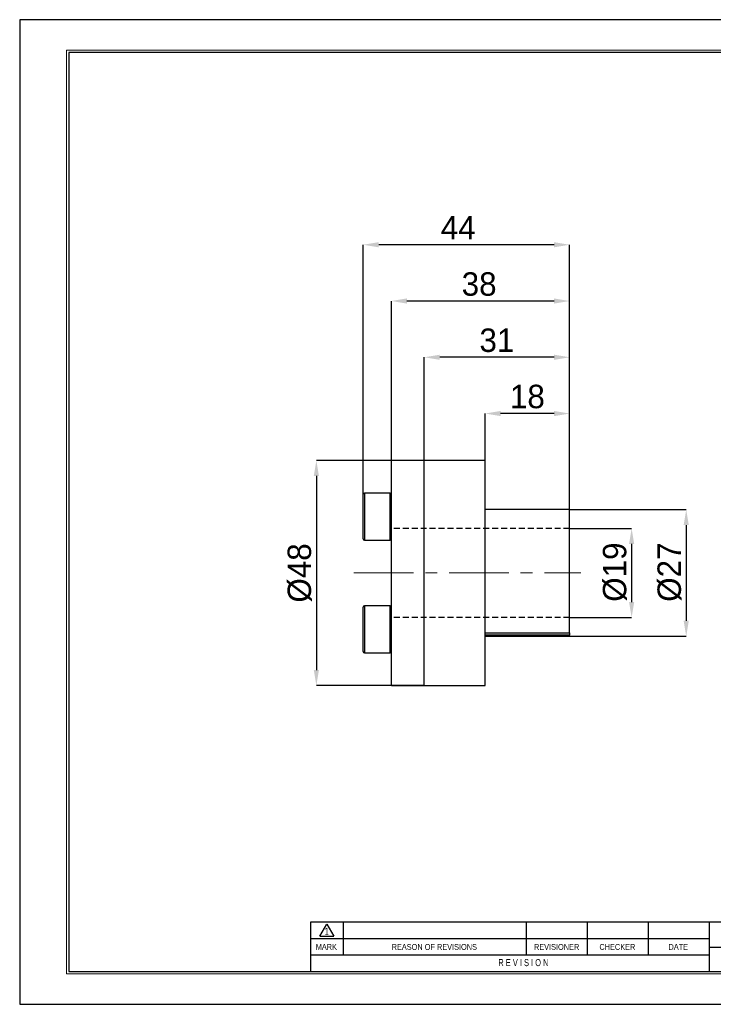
# Model space of a CAD drawing. Header units: millimetres. Extents: x 0 to 297, y 0 to 210.
# Tile 1 of 2: x 0 to 148, y 0 to 210. Entities that reach past the tile are written whole.
import ezdxf
from ezdxf.enums import TextEntityAlignment as Align

# ---------------------------------------------------------------- set-up
doc = ezdxf.new("R2010")
doc.units = ezdxf.units.MM
doc.header["$PDSIZE"] = -1
doc.linetypes.add('CENTERX2', pattern=[20.32, 12.7, -2.54, 2.54, -2.54])
doc.linetypes.add('HIDDEN', pattern=[1.905, 1.27, -0.635])
for name, color, linetype in [('가상선', 2, 'HIDDEN'), ('문자', 7, 'Continuous'), ('중심선', 1, 'CENTERX2')]:
    doc.layers.add(name, color=color, linetype=linetype)
doc.layers.add('치수선', color=5, linetype='Continuous', lineweight=15)
doc.styles.add('SLDTEXTSTYLE0', font='TXT', dxfattribs={"width": 0.75})
doc.styles.add('SLDTEXTSTYLE2', font='TXT', dxfattribs={"width": 0.75, "bigfont": 'bigfont'})
doc.styles.add('SLDTEXTSTYLE8', font='TXT', dxfattribs={"width": 0.633333})
doc.dimstyles.new('SLDDIMSTYLE0', dxfattribs={"dimtxt": 3.5, "dimasz": 3.302, "dimexe": 0, "dimexo": 0.0625, "dimgap": 0.875, "dimtad": 1, "dimrnd": 1e-09, "dimzin": 12, "dimdsep": 46, "dimtxsty": 'SLDTEXTSTYLE0', "dimsah": 1, "dimcen": 0.09, "dimadec": 0, "dimazin": 3, "dimtfac": 1, "dimtmove": 0, "dimatfit": 0, "dimfxl": 1, "dimfrac": 2, "dimtolj": 1, "dimtzin": 12, "dimarcsym": 0})
doc.dimstyles.new('SLDDIMSTYLE1', dxfattribs={"dimtxt": 3.5, "dimasz": 3.302, "dimexe": 0, "dimexo": 0.0625, "dimgap": 0.875, "dimtad": 1, "dimrnd": 1e-09, "dimzin": 12, "dimdsep": 46, "dimtxsty": 'SLDTEXTSTYLE0', "dimsah": 1, "dimcen": 0.09, "dimadec": 0, "dimazin": 3, "dimtfac": 1, "dimtofl": 0, "dimtmove": 0, "dimatfit": 3, "dimfxl": 1, "dimfrac": 2, "dimtolj": 1, "dimtzin": 12, "dimarcsym": 0})

# ---------------------------------------------------------------- blocks, each defined once
blk = doc.blocks.new('AAAA')
at = {"color": 250, "true_color": 0x191924}
for p, q in [((-298.87, 124.28), (-595.87, 124.28)), ((-595.87, 124.28), (-595.87, -85.72)), ((-595.87, -85.72), (-298.87, -85.72))]:
    blk.add_line(p, q, dxfattribs=at)
at = {"lineweight": 0}
for p, q in [((-305.37, 117.78), (-585.87, 117.78)), ((-585.87, 117.78), (-585.87, -79.22)), ((-585.87, -79.22), (-305.37, -79.22))]:
    blk.add_line(p, q, dxfattribs=at)
for p, q in [((-305.87, 117.28), (-585.37, 117.28)), ((-585.37, 117.28), (-585.37, -78.72)), ((-435.87, -68.22), (-533.87, -68.22)), ((-533.87, -68.22), (-533.87, -78.72)), ((-531.87, -71.21), (-530.37, -68.61)), ((-530.37, -68.61), (-528.87, -71.21)), ((-526.87, -68.22), (-526.87, -75.22)), ((-487.87, -68.22), (-487.87, -75.22)), ((-474.87, -68.22), (-474.87, -75.22)), ((-461.87, -68.22), (-461.87, -75.22)), ((-448.87, -68.22), (-448.87, -78.72)), ((-531.87, -71.21), (-528.87, -71.21)), ((-448.87, -71.72), (-533.87, -71.72)), ((-448.87, -75.22), (-533.87, -75.22)), ((-448.87, -73.52), (-435.87, -73.52)), ((-585.37, -78.72), (-305.87, -78.72))]:
    blk.add_line(p, q)
at = {"color": 250, "true_color": 0x191924, "width": 0.75}
for tag, height, style, p in [('TITLE', 2.5, 'SLDTEXTSTYLE2', (-358.7, -62.04)), ('도번', 2.5, 'SLDTEXTSTYLE2', (-344.69, -70.81)), ('필렛', 1.15, 'SLDTEXTSTYLE0', (-416.62, -75.73)), ('SCALE', 1.2, 'SLDTEXTSTYLE0', (-342.09, -76.51)), ('DATE', 1.2, 'SLDTEXTSTYLE0', (-318.85, -76.56)), ('모따기', 1.15, 'SLDTEXTSTYLE0', (-416.62, -78.33))]:
    blk.add_attdef(tag, text='', height=height, dxfattribs=dict(at, style=style)).set_placement(p, align=Align.BOTTOM_LEFT)
at = {"layer": '문자', "attachment_point": 2}
for s, insert, char_height, style in [('1', (-530.38, -69.37), 1.5, 'SLDTEXTSTYLE0'), ('MARK', (-530.48, -72.85), 1.25, 'SLDTEXTSTYLE0'), ('REASON OF REVISIONS', (-507.46, -72.85), 1.25, 'SLDTEXTSTYLE0'), ('REVISIONER', (-481.38, -72.85), 1.25, 'SLDTEXTSTYLE0'), ('CHECKER', (-468.42, -72.85), 1.25, 'SLDTEXTSTYLE0'), ('DATE', (-455.43, -72.85), 1.25, 'SLDTEXTSTYLE0'), ('R E V I S I O N', (-488.46, -76.07), 1.5, 'SLDTEXTSTYLE8')]:
    blk.add_mtext(s, dxfattribs=dict(at, insert=insert, char_height=char_height, style=style))
blk = doc.blocks.new('_D')
at = {"layer": 'Defpoints', "color": 0}
for p in [(117.29, 101.56), (117.29, 82.56), (130.52, 82.56)]:
    blk.add_point(p, dxfattribs=at)
at = {"layer": '치수선', "color": 0, "lineweight": -2}
for p, q in [((117.35, 101.56), (130.52, 101.56)), ((130.52, 98.26), (130.52, 85.86)), ((117.35, 82.56), (130.52, 82.56))]:
    blk.add_line(p, q, dxfattribs=at)
at = {"layer": '치수선', "color": 0}
for points in [[(129.97, 98.26), (131.07, 98.26), (130.52, 101.56)], [(129.97, 85.86), (131.07, 85.86), (130.52, 82.56)]]:
    blk.add_solid(points, dxfattribs=at)
at = {"layer": '치수선', "color": 3, "insert": (124.38, 92.23), "char_height": 5, "attachment_point": 2, "rotation": 90}
blk.add_mtext('\\A1;%%c19', dxfattribs=at)
blk = doc.blocks.new('_D_1')
at = {"layer": 'Defpoints', "color": 0}
for p in [(117.29, 105.56), (117.29, 78.56), (142.16, 78.56)]:
    blk.add_point(p, dxfattribs=at)
at = {"layer": '치수선', "color": 0, "lineweight": -2}
for p, q in [((117.35, 105.56), (142.16, 105.56)), ((142.16, 102.26), (142.16, 81.86)), ((117.35, 78.56), (142.16, 78.56))]:
    blk.add_line(p, q, dxfattribs=at)
at = {"layer": '치수선', "color": 0}
for points in [[(141.61, 102.26), (142.71, 102.26), (142.16, 105.56)], [(141.61, 81.86), (142.71, 81.86), (142.16, 78.56)]]:
    blk.add_solid(points, dxfattribs=at)
at = {"layer": '치수선', "color": 3, "insert": (136.03, 92.23), "char_height": 5, "attachment_point": 2, "rotation": 90}
blk.add_mtext('\\A1;%%c27', dxfattribs=at)
blk = doc.blocks.new('_D_2')
at = {"layer": 'Defpoints', "color": 0}
for p in [(86.29, 116.06), (63.29, 68.06), (86.29, 68.06)]:
    blk.add_point(p, dxfattribs=at)
at = {"layer": '치수선', "color": 0, "lineweight": -2}
for p, q in [((86.23, 116.06), (63.29, 116.06)), ((63.29, 112.76), (63.29, 71.36)), ((86.23, 68.06), (63.29, 68.06))]:
    blk.add_line(p, q, dxfattribs=at)
at = {"layer": '치수선', "color": 0}
for points in [[(62.74, 112.76), (63.84, 112.76), (63.29, 116.06)], [(62.74, 71.36), (63.84, 71.36), (63.29, 68.06)]]:
    blk.add_solid(points, dxfattribs=at)
at = {"layer": '치수선', "color": 3, "insert": (57.16, 92.06), "char_height": 5, "attachment_point": 2, "rotation": 90}
blk.add_mtext('\\A1;%%c48', dxfattribs=at)
blk = doc.blocks.new('_D_3')
at = {"layer": 'Defpoints', "color": 0}
for p in [(99.29, 126.06), (99.29, 106.58), (117.29, 105.56)]:
    blk.add_point(p, dxfattribs=at)
at = {"layer": '치수선', "color": 0, "lineweight": -2}
for p, q in [((99.29, 106.64), (99.29, 126.06)), ((113.99, 126.06), (102.59, 126.06)), ((117.29, 105.62), (117.29, 126.06))]:
    blk.add_line(p, q, dxfattribs=at)
at = {"layer": '치수선', "color": 0}
for points in [[(102.59, 126.61), (102.59, 125.51), (99.29, 126.06)], [(113.99, 126.61), (113.99, 125.51), (117.29, 126.06)]]:
    blk.add_solid(points, dxfattribs=at)
at = {"layer": '치수선', "color": 3, "insert": (108.29, 132.2), "char_height": 5, "attachment_point": 2}
blk.add_mtext('\\A1;18', dxfattribs=at)
blk = doc.blocks.new('_D_4')
at = {"layer": 'Defpoints', "color": 0}
for p in [(86.29, 138.06), (86.29, 116.06), (117.29, 105.56)]:
    blk.add_point(p, dxfattribs=at)
at = {"layer": '치수선', "color": 0, "lineweight": -2}
for p, q in [((86.29, 116.12), (86.29, 138.06)), ((113.99, 138.06), (89.59, 138.06)), ((117.29, 105.62), (117.29, 138.06))]:
    blk.add_line(p, q, dxfattribs=at)
at = {"layer": '치수선', "color": 0}
for points in [[(89.59, 138.61), (89.59, 137.51), (86.29, 138.06)], [(113.99, 138.61), (113.99, 137.51), (117.29, 138.06)]]:
    blk.add_solid(points, dxfattribs=at)
at = {"layer": '치수선', "color": 3, "insert": (101.79, 144.2), "char_height": 5, "attachment_point": 2}
blk.add_mtext('\\A1;31', dxfattribs=at)
blk = doc.blocks.new('_D_5')
at = {"layer": 'Defpoints', "color": 0}
for p in [(79.29, 150.06), (79.29, 116.06), (117.29, 105.56)]:
    blk.add_point(p, dxfattribs=at)
at = {"layer": '치수선', "color": 0, "lineweight": -2}
for p, q in [((79.29, 116.12), (79.29, 150.06)), ((113.99, 150.06), (82.59, 150.06)), ((117.29, 105.62), (117.29, 150.06))]:
    blk.add_line(p, q, dxfattribs=at)
at = {"layer": '치수선', "color": 0}
for points in [[(82.59, 150.61), (82.59, 149.51), (79.29, 150.06)], [(113.99, 150.61), (113.99, 149.51), (117.29, 150.06)]]:
    blk.add_solid(points, dxfattribs=at)
at = {"layer": '치수선', "color": 3, "insert": (98, 156.19), "char_height": 5, "attachment_point": 2}
blk.add_mtext('\\A1;38', dxfattribs=at)
blk = doc.blocks.new('_D_6')
at = {"layer": 'Defpoints', "color": 0}
for p in [(73.29, 162.06), (73.29, 108.83), (117.29, 105.56)]:
    blk.add_point(p, dxfattribs=at)
at = {"layer": '치수선', "color": 0, "lineweight": -2}
for p, q in [((73.29, 108.89), (73.29, 162.06)), ((113.99, 162.06), (76.59, 162.06)), ((117.29, 105.62), (117.29, 162.06))]:
    blk.add_line(p, q, dxfattribs=at)
at = {"layer": '치수선', "color": 0}
for points in [[(76.59, 162.61), (76.59, 161.51), (73.29, 162.06)], [(113.99, 162.61), (113.99, 161.51), (117.29, 162.06)]]:
    blk.add_solid(points, dxfattribs=at)
at = {"layer": '치수선', "color": 3, "insert": (93.53, 168.19), "char_height": 5, "attachment_point": 2}
blk.add_mtext('\\A1;44', dxfattribs=at)

msp = doc.modelspace()

# ---------------------------------------------------------------- linework, layer by layer
for p, q in [((86.292, 116.059), (79.292, 116.059)), ((79.292, 68.059), (79.292, 116.059)), ((99.292, 116.059), (86.292, 116.059)), ((86.292, 92.059), (86.292, 116.059)), ((86.292, 68.059), (86.292, 116.059)), ((99.292, 92.059), (99.292, 116.059)), ((73.292, 99.33), (73.292, 108.83)), ((79.042, 109.08), (73.542, 109.08)), ((73.542, 109.08), (73.542, 99.08)), ((79.042, 99.08), (79.042, 109.08)), ((117.292, 105.559), (99.292, 105.559)), ((117.292, 79.314), (117.292, 105.559)), ((73.542, 99.08), (79.042, 99.08)), ((86.292, 68.059), (86.292, 92.059)), ((99.292, 68.059), (99.292, 92.059)), ((73.292, 80.038), (73.292, 84.788)), ((79.042, 85.038), (73.542, 85.038)), ((73.542, 85.038), (73.542, 80.038)), ((79.042, 80.038), (79.042, 85.038)), ((73.292, 75.288), (73.292, 80.038)), ((73.542, 80.038), (73.542, 75.038)), ((79.042, 75.038), (79.042, 80.038)), ((99.292, 79.314), (117.292, 79.314)), ((117.292, 78.796), (99.292, 78.796)), ((99.292, 78.559), (117.292, 78.559)), ((117.292, 79.314), (117.292, 78.796)), ((117.292, 78.559), (117.292, 78.796)), ((73.542, 75.038), (79.042, 75.038)), ((79.292, 68.059), (86.292, 68.059)), ((86.292, 68.059), (99.292, 68.059))]:
    msp.add_line(p, q)
for centre, start, end in [((73.542, 108.83), 90, 180), ((79.042, 108.83), 0, 90), ((73.542, 99.33), 180, 270), ((79.042, 99.33), 270, 0), ((73.542, 84.788), 90, 180), ((79.042, 84.788), 0, 90), ((73.542, 75.288), 180, 270), ((79.042, 75.288), 270, 0)]:
    msp.add_arc(centre, 0.25, start, end)
at = {"layer": '가상선'}
for p, q in [((117.292, 101.559), (79.292, 101.559)), ((117.292, 82.559), (79.292, 82.559))]:
    msp.add_line(p, q, dxfattribs=at)
at = {"layer": '중심선', "linetype": 'CENTERX2', "lineweight": 0}
msp.add_line((71.295, 92.059), (119.685, 92.059), dxfattribs=at)

# ---------------------------------------------------------------- block references
at = {"color": 7, "linetype": 'Continuous'}
msp.add_blockref('AAAA', (595.902, 85.776), dxfattribs=at)

# ---------------------------------------------------------------- dimensions: what is measured, and where the dimension line sits
at = {"layer": '치수선', "color": 5, "true_color": 0x0000ff}
for base, p2, dimstyle, picture, middle in [((73.292, 162.059), (73.292, 108.83), 'SLDDIMSTYLE1', '_D_6', (93.531, 162.059)), ((79.292, 150.059), (79.292, 116.059), 'SLDDIMSTYLE1', '_D_5', (97.999, 150.059)), ((86.292, 138.059), (86.292, 116.059), 'SLDDIMSTYLE1', '_D_4', (101.792, 138.059)), ((99.292, 126.059), (99.292, 106.58), 'SLDDIMSTYLE0', '_D_3', (108.292, 126.059))]:
    dim = msp.add_linear_dim(base=base, p1=(117.292, 105.559), p2=p2, dimstyle=dimstyle, override={"dimtxt": 5, "dimgap": 1, "dimtxsty": 'Standard', "dimclrt": 3}, dxfattribs=at)
    dim.commit()
    dim.dimension.update_dxf_attribs({"geometry": picture, "text_midpoint": middle, "dimtype": 160})
for base, p1, p2, dimstyle, picture, middle in [((63.292, 68.059), (86.292, 116.059), (86.292, 68.059), 'SLDDIMSTYLE1', '_D_2', (63.292, 92.059)), ((142.16, 78.559), (117.292, 105.559), (117.292, 78.559), 'SLDDIMSTYLE1', '_D_1', (142.16, 92.235)), ((130.522, 82.559), (117.292, 101.559), (117.292, 82.559), 'SLDDIMSTYLE0', '_D', (130.522, 92.235))]:
    dim = msp.add_linear_dim(base=base, p1=p1, p2=p2, angle=90, text='%%c<>', dimstyle=dimstyle, override={"dimtxt": 5, "dimgap": 1, "dimtxsty": 'Standard', "dimclrt": 3}, dxfattribs=at)
    dim.commit()
    dim.dimension.update_dxf_attribs({"geometry": picture, "text_midpoint": middle, "dimtype": 160})

doc.saveas('drawing.dxf')
